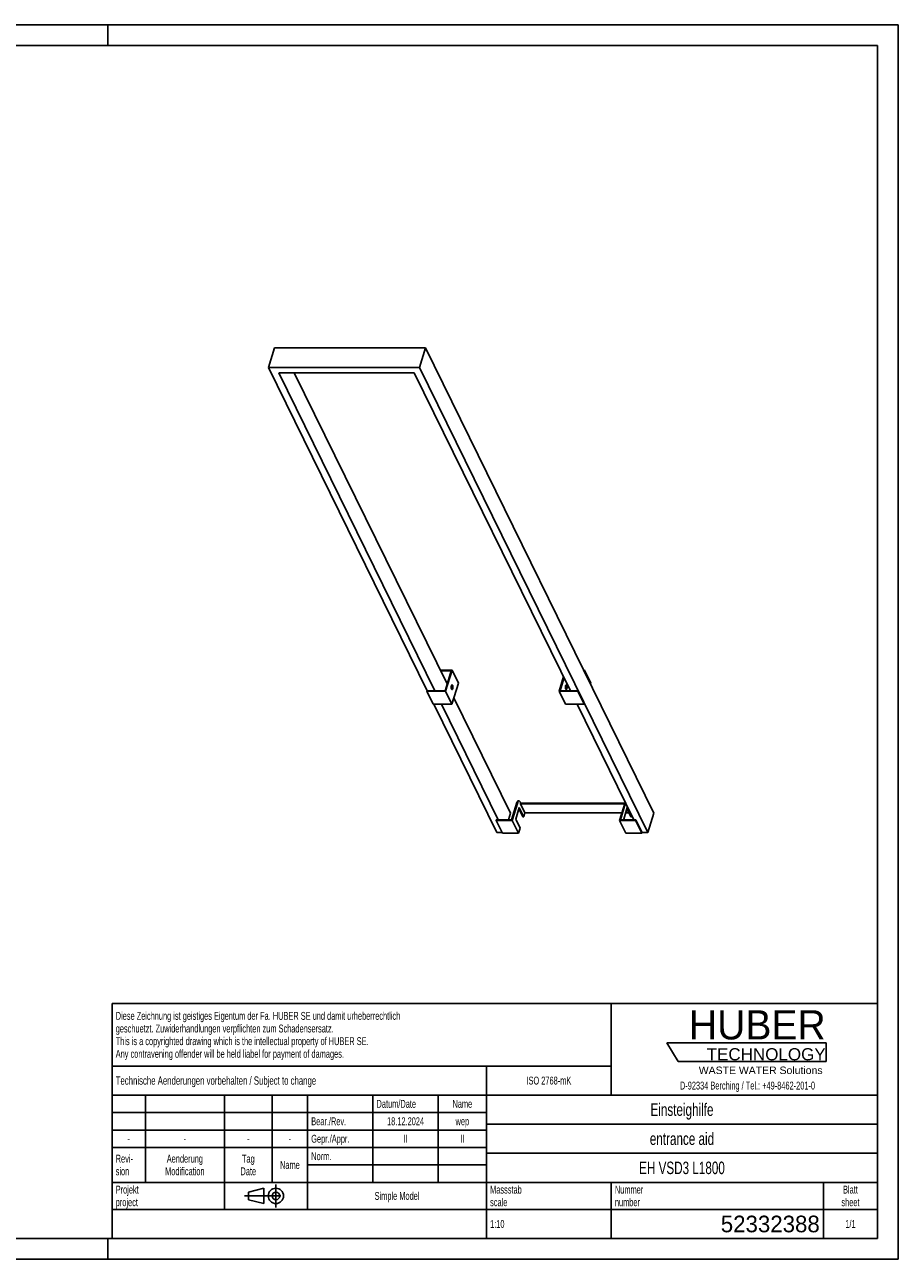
# Model space of a CAD drawing. Header units: millimetres. Extents: x 0 to 4200, y 0 to 2970.
# Tile 2 of 2: x 2100 to 4200, y 0 to 2970. Entities that reach past the tile are written whole.
import ezdxf

# ---------------------------------------------------------------- set-up
doc = ezdxf.new("R2010")
doc.units = ezdxf.units.MM
doc.header["$LTSCALE"] = 231
doc.linetypes.add('CENTER', pattern=[0.6, 0.375, -0.075, 0.075, -0.075])
doc.layers.get('0').update_dxf_attribs({"linetype": 'CONTINUOUS'})
for name, color, linetype in [('005_AXIS', 7, 'CONTINUOUS'), ('053_NOTES', 7, 'CONTINUOUS'), ('HUBER_Logo_BL0', 7, 'CONTINUOUS')]:
    doc.layers.add(name, color=color, linetype=linetype)
doc.styles.get("Standard").update_dxf_attribs({"font": 'txt', "width": 0.7})
doc.styles.add('TEXTSTYLE_2', font='txt')
doc.styles.add('TEXTSTYLE_3', font='arial.ttf')
doc.styles.add('TEXTSTYLE_4', font='txt')

# ---------------------------------------------------------------- blocks, each defined once
blk = doc.blocks.new('HUBER_LOGO_BL0', base_point=(3837.5, 503.7))
at = {"layer": 'HUBER_Logo_BL0', "color": 5, "linetype": 'Continuous'}
for p, q in [((4026.4, 521), (3643.9, 521)), ((3643.9, 521), (3670.9, 476)), ((4026.4, 521), (4026.4, 476)), ((3670.9, 476), (4026.4, 476))]:
    blk.add_line(p, q, dxfattribs=at)
at = {"layer": 'HUBER_Logo_BL0', "color": 2, "linetype": 'Continuous', "attachment_point": 3, "line_spacing_factor": 0.78}
for s, insert, char_height, width, style in [('HUBER\\P\\fArial;\\H29.25;TECHNOLOGY ', (4025.4, 599.1), 70.2, 387.672, 'TEXTSTYLE_2'), ('WASTE WATER Solutions', (4018, 463.6), 18, 297.033, 'TEXTSTYLE_3')]:
    blk.add_mtext(s, dxfattribs=dict(at, insert=insert, char_height=char_height, width=width, style=style))
at = {"layer": 'HUBER_Logo_BL0', "color": 2, "linetype": 'Continuous', "insert": (3837.5, 427.4), "char_height": 19, "width": 810.893, "attachment_point": 2, "line_spacing_factor": 0.96}
blk.add_mtext('D-92334 Berching / Tel.: +49-8462-201-0', dxfattribs=at)
blk = doc.blocks.new('PROJEKTIONSMETHODE_1_BL1', base_point=(2680, 152.5))
at = {"color": 2, "linetype": 'CENTER'}
for p, q in [((2703.8, 180), (2703.8, 125)), ((2628.7, 152.5), (2731.3, 152.5))]:
    blk.add_line(p, q, dxfattribs=at)
at = {"color": 2, "linetype": 'Continuous'}
for p, q in [((2637.8, 161.7), (2674.5, 170.8)), ((2637.8, 143.3), (2637.8, 161.7)), ((2674.5, 134.2), (2674.5, 170.8)), ((2637.8, 143.3), (2674.5, 134.2))]:
    blk.add_line(p, q, dxfattribs=at)
for radius in [18.3, 9.17]:
    blk.add_circle((2703.8, 152.5), radius, dxfattribs=at)
blk = doc.blocks.new('*T7')
at = {"color": 3, "linetype": 'Continuous'}
for p, q in [((0, 0), (1840, 0)), ((0, 0), (0, -565)), ((1200, 0), (1200, -220)), ((1840, 0), (1840, -565)), ((0, -150), (1200, -150)), ((900, -150), (900, -565)), ((0, -220), (1840, -220)), ((80, -220), (80, -430)), ((270, -220), (270, -495)), ((385, -220), (385, -430)), ((470, -220), (470, -495)), ((627, -220), (627, -430)), ((784, -220), (784, -430)), ((0, -262), (900, -262)), ((900, -290), (1840, -290)), ((0, -304), (900, -304)), ((0, -346), (900, -346)), ((900, -360), (1840, -360)), ((470, -388), (900, -388)), ((0, -430), (1840, -430)), ((1200, -430), (1200, -565)), ((1710, -430), (1710, -565)), ((0, -495), (1840, -495)), ((0, -565), (1840, -565))]:
    blk.add_line(p, q, dxfattribs=at)
at = {"layer": '053_NOTES', "color": 2, "linetype": 'Continuous', "line_spacing_factor": 0.96}
for s, insert, char_height, width, attachment_point in [('Diese Zeichnung ist geistiges Eigentum der Fa. HUBER SE und damit urheberrechtlich \\Pgeschuetzt. Zuwiderhandlungen verpflichten zum Schadensersatz.\\PThis is a copyrighted drawing which is the intellectual property of HUBER SE.\\PAny contravening offender will be held liabel for payment of damages.', (8.75, -19.9), 19, 2214.8571, 1), ('Technische Aenderungen vorbehalten / Subject to change', (8.75, -175), 20, 1524.7619, 1), ('ISO 2768-mK', (1050, -175.5), 19, 332.9524, 2), ('Datum/Date', (635.75, -231.5), 19, 292.2381, 1), ('Name', (842, -231.5), 19, 126.6667, 2), ('Einsteighilfe', (1370, -240), 30, 504.2857, 2), ('Bear./Rev.', (478.75, -273.5), 19, 272.3333, 1), ('18.12.2024', (705.5, -273.5), 19, 273.2381, 2), ('wep', (842, -273.5), 19, 99.5238, 2), ('-', (40, -315.5), 19, 34.381, 2), ('-', (175, -315.5), 19, 34.381, 2), ('-', (327.5, -315.5), 19, 34.381, 2), ('-', (427.5, -315.5), 19, 34.381, 2), ('Gepr./Appr.', (478.75, -315.5), 19, 299.4762, 1), ('II', (705.5, -315.5), 19, 56.0952, 2), ('II', (842, -315.5), 19, 56.0952, 2), ('entrance aid', (1370, -310), 30, 501.4286, 2), ('Revi-\\Psion', (8.75, -363.3), 19, 138.4286, 1), ('Aenderung\\PModification', (175, -363.3), 19, 303.0952, 2), ('Tag\\PDate', (327.5, -363.3), 19, 117.619, 2), ('Name', (427.5, -378.5), 19, 126.6667, 2), ('Norm. ', (478.75, -357.5), 19, 175.5238, 1), ('EH VSD3 L1800', (1370, -380), 30, 604.2857, 2), ('Projekt\\Pproject', (8.75, -437.8), 19, 183.6667, 1), ('Massstab\\Pscale', (908.75, -437.8), 19, 224.381, 1), ('Nummer\\Pnumber', (1208.75, -437.8), 19, 186.381, 1), ('Blatt\\Psheet', (1775, -437.8), 19, 137.5238, 2), ('Simple Model', (685, -453), 19, 328.4286, 2), ('1:10', (908.75, -520.5), 19, 94.0952, 1), ('1/1', (1775, -520.5), 19, 79.619, 2)]:
    blk.add_mtext(s, dxfattribs=dict(at, insert=insert, char_height=char_height, width=width, attachment_point=attachment_point))
at = {"layer": '053_NOTES', "color": 2, "linetype": 'Continuous', "insert": (1701.25, -510), "char_height": 40, "width": 586.6667, "attachment_point": 3, "line_spacing_factor": 0.96, "style": 'TEXTSTYLE_4'}
blk.add_mtext('52332388', dxfattribs=at)

msp = doc.modelspace()

# ---------------------------------------------------------------- linework, layer by layer
at = {"color": 7, "linetype": 'Continuous'}
for p, q in [((0, 2970), (4200, 2970)), ((4200, 0), (4200, 2970)), ((2700.537, 2192.32), (2686.013, 2145.32)), ((3063.435, 2192.32), (2700.537, 2192.32)), ((3063.435, 2192.32), (3048.911, 2145.32)), ((3612.511, 1073.422), (3063.435, 2192.32)), ((2686.013, 2145.32), (3067.508, 1367.916)), ((3048.911, 2145.32), (2686.013, 2145.32)), ((3597.987, 1026.422), (3048.911, 2145.32)), ((2710.535, 2132.888), (3036.591, 2132.888)), ((3085.929, 1367.916), (2710.535, 2132.888)), ((3115.52, 1384.212), (2748.123, 2132.888)), ((3036.591, 2132.888), (3411.985, 1367.916)), ((3099.3, 1417.266), (3127.577, 1417.266)), ((3125.251, 1415.699), (3100.069, 1415.699)), ((3110.485, 1367.916), (3125.251, 1415.699)), ((3127.577, 1417.266), (3111.843, 1366.35)), ((3127.577, 1417.266), (3142.829, 1386.185)), ((3384.477, 1366.35), (3395.403, 1401.707)), ((3396.533, 1399.403), (3386.803, 1367.916)), ((3443.777, 1417.266), (3445.343, 1417.266)), ((3444.859, 1415.699), (3444.546, 1415.699)), ((3445.343, 1417.266), (3444.859, 1415.699)), ((3444.859, 1415.699), (3460.111, 1384.619)), ((3445.343, 1417.266), (3460.595, 1386.185)), ((3066.711, 1366.35), (3067.195, 1367.916)), ((3066.711, 1366.35), (3081.963, 1335.269)), ((3111.843, 1366.35), (3066.711, 1366.35)), ((3067.195, 1367.916), (3110.485, 1367.916)), ((3111.843, 1366.35), (3127.095, 1335.269)), ((3115.646, 1384.619), (3115.321, 1384.619)), ((3142.829, 1386.185), (3127.095, 1335.269)), ((3384.477, 1366.35), (3399.729, 1335.269)), ((3429.609, 1366.35), (3384.477, 1366.35)), ((3386.803, 1367.916), (3430.093, 1367.916)), ((3411.785, 1368.323), (3411.66, 1367.916)), ((3430.093, 1367.916), (3429.609, 1366.35)), ((3429.609, 1366.35), (3444.861, 1335.269)), ((3430.093, 1367.916), (3445.345, 1336.836)), ((3460.111, 1384.619), (3459.798, 1384.619)), ((3460.595, 1386.185), (3460.111, 1384.619)), ((3268.034, 1073.422), (3131.903, 1350.828)), ((3445.345, 1336.836), (3444.861, 1335.269)), ((3127.095, 1335.269), (3081.963, 1335.269)), ((3083.529, 1335.269), (3235.089, 1026.422)), ((3238.258, 1057.503), (3101.95, 1335.269)), ((3444.861, 1335.269), (3399.729, 1335.269)), ((3428.006, 1335.269), (3564.313, 1057.503)), ((3270.495, 1057.503), (3283.325, 1099.019)), ((3271.853, 1055.936), (3285.167, 1099.019)), ((3288.217, 1102.803), (3286.375, 1102.803)), ((3290.638, 1100.636), (3292.163, 1097.528)), ((3543.064, 1099.019), (3529.75, 1055.936)), ((3268.034, 1073.422), (3263.115, 1057.503)), ((3288.774, 1086.562), (3280.302, 1059.145)), ((3297.608, 1064.805), (3288.062, 1084.258)), ((3299.45, 1064.805), (3288.774, 1086.562)), ((3291.679, 1095.962), (3292.163, 1097.528)), ((3542.119, 1095.962), (3291.679, 1095.962)), ((3302.355, 1074.205), (3291.679, 1095.962)), ((3292.163, 1097.528), (3542.603, 1097.528)), ((3302.355, 1074.205), (3299.45, 1064.805)), ((3535.396, 1074.205), (3302.355, 1074.205)), ((3544.533, 1097.812), (3532.076, 1057.503)), ((3548.513, 1086.562), (3540.041, 1059.145)), ((3552.735, 1074.205), (3544.695, 1074.205)), ((3557.348, 1064.805), (3547.801, 1084.258)), ((3559.19, 1064.805), (3548.513, 1086.562)), ((3612.511, 1073.422), (3597.987, 1026.422)), ((3233.168, 1055.936), (3233.653, 1057.503)), ((3248.421, 1024.856), (3233.168, 1055.936)), ((3271.853, 1055.936), (3233.168, 1055.936)), ((3233.653, 1057.503), (3238.258, 1057.503)), ((3238.258, 1057.503), (3270.495, 1057.503)), ((3287.105, 1024.856), (3271.853, 1055.936)), ((3290.978, 1037.389), (3280.302, 1059.145)), ((3297.608, 1064.805), (3299.45, 1064.805)), ((3545.002, 1024.856), (3529.75, 1055.936)), ((3568.435, 1055.936), (3529.75, 1055.936)), ((3532.076, 1057.503), (3564.313, 1057.503)), ((3540.847, 1057.503), (3540.041, 1059.145)), ((3557.348, 1064.805), (3559.19, 1064.805)), ((3559.785, 1066.731), (3559.19, 1064.805)), ((3564.313, 1057.503), (3568.919, 1057.503)), ((3568.919, 1057.503), (3568.435, 1055.936)), ((3583.687, 1024.856), (3568.435, 1055.936)), ((3584.171, 1026.422), (3568.919, 1057.503)), ((3235.089, 1026.422), (3247.652, 1026.422)), ((3287.105, 1024.856), (3248.421, 1024.856)), ((3290.978, 1037.389), (3287.105, 1024.856)), ((3583.687, 1024.856), (3545.002, 1024.856)), ((3584.171, 1026.422), (3583.687, 1024.856)), ((3584.171, 1026.422), (3597.987, 1026.422)), ((0, 0), (4200, 0))]:
    msp.add_line(p, q, dxfattribs=at)
at = {"color": 3, "linetype": 'Continuous'}
for p, q in [((4200, 2970), (0, 2970)), ((2300, 2970), (2300, 2920)), ((4200, 2970), (4200, 0)), ((2300, 0), (2300, 50)), ((4200, 0), (0, 0))]:
    msp.add_line(p, q, dxfattribs=at)
at = {"color": 5, "linetype": 'Continuous'}
for p, q in [((4150, 2920), (50, 2920)), ((4150, 50), (4150, 2920)), ((50, 50), (4150, 50))]:
    msp.add_line(p, q, dxfattribs=at)
at = {"color": 9, "linetype": 'Continuous'}
for p, q in [((3285.167, 1099.019), (3283.325, 1099.019)), ((3543.94, 1099.019), (3543.064, 1099.019))]:
    msp.add_line(p, q, dxfattribs=at)
at = {"color": 7, "linetype": 'Continuous'}
for points, knots in [([(3283.325, 1099.019), (3283.492, 1099.563), (3283.857, 1100.538), (3284.487, 1101.614), (3285.057, 1102.236), (3285.481, 1102.558), (3285.922, 1102.757), (3286.228, 1102.803), (3286.375, 1102.803)], [0, 0, 0, 0, 0.33187316, 0.60559685, 0.72059032, 0.82245987, 0.91409158, 1, 1, 1, 1]), ([(3288.217, 1102.803), (3288.07, 1102.803), (3287.764, 1102.757), (3287.323, 1102.558), (3286.9, 1102.236), (3286.329, 1101.614), (3285.699, 1100.538), (3285.335, 1099.563), (3285.167, 1099.019)], [0, 0, 0, 0, 0.08590842, 0.17754013, 0.27940968, 0.39440315, 0.66812684, 1, 1, 1, 1]), ([(3290.638, 1100.636), (3290.48, 1100.958), (3290.152, 1101.535), (3289.561, 1102.238), (3288.916, 1102.692), (3288.439, 1102.803), (3288.217, 1102.803)], [0, 0, 0, 0, 0.31594733, 0.58208398, 0.80455748, 1, 1, 1, 1]), ([(3543.064, 1099.019), (3543.092, 1099.11), (3543.203, 1099.459), (3543.33, 1099.803), (3543.433, 1100.054)], [0, 0, 0, 0, 0.25899233, 1, 1, 1, 1])]:
    msp.add_open_spline(points, degree=3, knots=knots, dxfattribs=at)
at = {"layer": '005_AXIS', "color": 7, "linetype": 'Continuous'}
for points, knots in [([(3126.004, 1371.959), (3125.81, 1372.354), (3125.502, 1373.271), (3125.241, 1374.772), (3125.162, 1376.41), (3125.273, 1378.035), (3125.563, 1379.498), (3125.952, 1380.543), (3126.351, 1381.176), (3126.656, 1381.506), (3126.985, 1381.717), (3127.224, 1381.767), (3127.336, 1381.767)], [0, 0, 0, 0, 0.12346898, 0.26911566, 0.42616229, 0.5821154, 0.72463781, 0.84346104, 0.89210796, 0.93346403, 0.96860666, 1, 1, 1, 1]), ([(3127.336, 1370.767), (3127.214, 1370.767), (3126.951, 1370.829), (3126.597, 1371.078), (3126.271, 1371.465), (3126.091, 1371.782), (3126.004, 1371.959)], [0, 0, 0, 0, 0.19544257, 0.41791603, 0.68405279, 1, 1, 1, 1]), ([(3126.825, 1380.576), (3126.981, 1380.257), (3127.244, 1379.533), (3127.598, 1377.89), (3127.703, 1375.688), (3127.423, 1373.547), (3126.927, 1372.104), (3126.6, 1371.528), (3126.414, 1371.302)], [0, 0, 0, 0, 0.11082949, 0.23954896, 0.52439201, 0.7955262, 0.90849197, 1, 1, 1, 1]), ([(3126.415, 1381.232), (3126.453, 1381.186), (3126.609, 1380.98), (3126.737, 1380.754), (3126.825, 1380.576)], [0, 0, 0, 0, 0.2295398, 1, 1, 1, 1]), ([(3127.336, 1381.767), (3127.458, 1381.767), (3127.72, 1381.706), (3128.075, 1381.457), (3128.4, 1381.07), (3128.58, 1380.753), (3128.667, 1380.576)], [0, 0, 0, 0, 0.19544257, 0.41791603, 0.68405279, 1, 1, 1, 1]), ([(3128.667, 1380.576), (3128.861, 1380.18), (3129.17, 1379.264), (3129.431, 1377.763), (3129.509, 1376.125), (3129.398, 1374.5), (3129.108, 1373.037), (3128.719, 1371.991), (3128.321, 1371.359), (3128.016, 1371.029), (3127.687, 1370.818), (3127.448, 1370.767), (3127.336, 1370.767)], [0, 0, 0, 0, 0.12346898, 0.26911566, 0.42616229, 0.5821154, 0.72463781, 0.84346104, 0.89210796, 0.93346403, 0.96860666, 1, 1, 1, 1]), ([(3400.481, 1371.959), (3400.287, 1372.354), (3399.978, 1373.271), (3399.717, 1374.772), (3399.638, 1376.41), (3399.749, 1378.035), (3400.04, 1379.498), (3400.428, 1380.543), (3400.827, 1381.176), (3401.132, 1381.506), (3401.461, 1381.717), (3401.7, 1381.767), (3401.812, 1381.767)], [0, 0, 0, 0, 0.12346898, 0.26911566, 0.42616229, 0.5821154, 0.72463781, 0.84346104, 0.89210796, 0.93346403, 0.96860666, 1, 1, 1, 1]), ([(3401.812, 1370.767), (3401.69, 1370.767), (3401.427, 1370.829), (3401.073, 1371.078), (3400.748, 1371.465), (3400.567, 1371.782), (3400.481, 1371.959)], [0, 0, 0, 0, 0.19544257, 0.41791603, 0.68405279, 1, 1, 1, 1]), ([(3400.891, 1381.232), (3400.929, 1381.186), (3401.085, 1380.98), (3401.213, 1380.754), (3401.301, 1380.576)], [0, 0, 0, 0, 0.2295398, 1, 1, 1, 1]), ([(3401.301, 1380.576), (3401.457, 1380.257), (3401.721, 1379.533), (3402.074, 1377.89), (3402.179, 1375.688), (3401.899, 1373.547), (3401.403, 1372.104), (3401.076, 1371.528), (3400.891, 1371.302)], [0, 0, 0, 0, 0.11082949, 0.23954896, 0.52439201, 0.7955262, 0.90849197, 1, 1, 1, 1]), ([(3401.812, 1381.767), (3401.934, 1381.767), (3402.196, 1381.706), (3402.551, 1381.457), (3402.876, 1381.07), (3403.056, 1380.753), (3403.143, 1380.576)], [0, 0, 0, 0, 0.19544257, 0.41791603, 0.68405279, 1, 1, 1, 1]), ([(3403.143, 1380.576), (3403.337, 1380.18), (3403.646, 1379.264), (3403.907, 1377.763), (3403.986, 1376.125), (3403.874, 1374.5), (3403.584, 1373.037), (3403.196, 1371.991), (3402.797, 1371.359), (3402.492, 1371.029), (3402.163, 1370.818), (3401.924, 1370.767), (3401.812, 1370.767)], [0, 0, 0, 0, 0.12346898, 0.26911566, 0.42616229, 0.5821154, 0.72463781, 0.84346104, 0.89210796, 0.93346403, 0.96860666, 1, 1, 1, 1])]:
    msp.add_open_spline(points, degree=3, knots=knots, dxfattribs=at)

# ---------------------------------------------------------------- block references
msp.add_blockref('*T7', (2310, 615))
at = {"color": 2, "linetype": 'Continuous'}
msp.add_blockref('PROJEKTIONSMETHODE_1_BL1', (2680, 152.5), dxfattribs=at)
at = {"layer": 'HUBER_Logo_BL0'}
msp.add_blockref('HUBER_LOGO_BL0', (3837.497, 503.742), dxfattribs=at)

doc.saveas('drawing.dxf')
